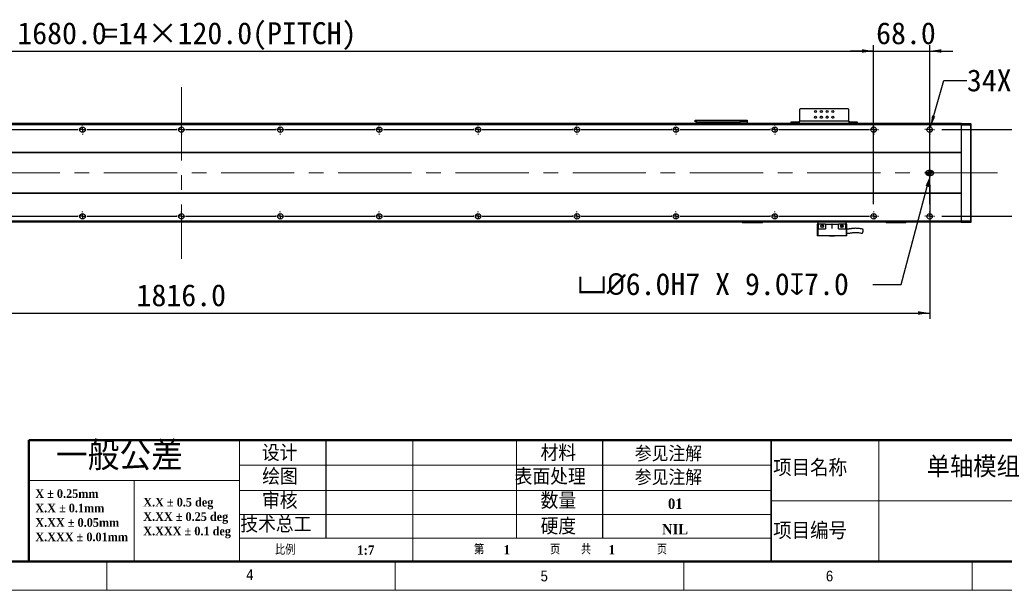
# Model space of a CAD drawing. Header units: millimetres. Extents: x 35 to 2905, y 35 to 2044.
# Tile 4 of 8: x 1014 to 2209, y 35 to 727. Entities that reach past the tile are written whole.
import ezdxf

# ---------------------------------------------------------------- set-up
doc = ezdxf.new("R2010")
doc.units = ezdxf.units.MM
doc.header["$LTSCALE"] = 7
doc.header["$PDSIZE"] = -1
doc.linetypes.add('CENTERX2', pattern=[20.32, 12.7, -2.54, 2.54, -2.54])
doc.layers.add('DIMNS', color=7, linetype='Continuous')
doc.styles.add('SLDTEXTSTYLE1', font='Gothic.ttf', dxfattribs={"width": 0.913})
doc.styles.add('SLDTEXTSTYLE2', font='timesbd.ttf', dxfattribs={"width": 0.933})
doc.styles.add('SLDTEXTSTYLE3', font='txt', dxfattribs={"bigfont": 'bigfont'})
doc.styles.add('SLDTEXTSTYLE4', font='txt', dxfattribs={"bigfont": 'bigfont'})
doc.styles.add('SLDTEXTSTYLE7', font='timesbd.ttf', dxfattribs={"width": 0.933, "bigfont": 'bigfont'})
doc.styles.add('SLDTEXTSTYLE8', font='txt')
doc.dimstyles.new('SLDDIMSTYLE0', dxfattribs={"dimtxt": 26.6, "dimasz": 14, "dimexe": 0, "dimexo": 0.0625, "dimgap": 6.65, "dimtad": 2, "dimdec": 1, "dimrnd": 1e-09, "dimzin": 4, "dimdsep": 46, "dimtxsty": 'SLDTEXTSTYLE8', "dimsah": 1, "dimcen": 0.09, "dimadec": 0, "dimazin": 1, "dimtfac": 1, "dimtdec": 1, "dimtofl": 0, "dimtmove": 0, "dimatfit": 3, "dimfxl": 0, "dimfrac": 2, "dimtolj": 1, "dimtzin": 12, "dimarcsym": 0})
doc.dimstyles.new('SLDDIMSTYLE1', dxfattribs={"dimtxt": 26.6, "dimasz": 14, "dimexe": 0, "dimexo": 0.0625, "dimgap": 6.65, "dimtad": 2, "dimdec": 1, "dimrnd": 1e-09, "dimzin": 4, "dimdsep": 46, "dimtxsty": 'SLDTEXTSTYLE8', "dimsah": 1, "dimcen": 0.09, "dimadec": 0, "dimazin": 1, "dimtfac": 1, "dimtdec": 1, "dimtmove": 0, "dimatfit": 0, "dimfxl": 0, "dimfrac": 2, "dimtolj": 1, "dimtzin": 12, "dimarcsym": 0})
doc.dimstyles.new('SLDDIMSTYLE5', dxfattribs={"dimtxt": 26.6, "dimasz": 14, "dimexe": 0, "dimexo": 0.0625, "dimgap": 6.65, "dimtad": 0, "dimtih": 1, "dimtoh": 1, "dimdec": 1, "dimrnd": 1e-09, "dimzin": 4, "dimdsep": 46, "dimtxsty": 'SLDTEXTSTYLE8', "dimsah": 1, "dimcen": 0, "dimadec": 0, "dimazin": 1, "dimtfac": 1, "dimtdec": 1, "dimtofl": 0, "dimtmove": 0, "dimatfit": 3, "dimfxl": 0, "dimfrac": 2, "dimtolj": 1, "dimtzin": 12, "dimarcsym": 0})
doc.dimstyles.new('SLDDIMSTYLE6', dxfattribs={"dimtxt": 26.6, "dimasz": 14, "dimexe": 0, "dimexo": 0.0625, "dimgap": 6.65, "dimtad": 0, "dimtih": 1, "dimtoh": 1, "dimdec": 1, "dimrnd": 1e-09, "dimzin": 12, "dimdsep": 46, "dimtxsty": 'SLDTEXTSTYLE8', "dimsah": 1, "dimcen": 0, "dimadec": 0, "dimazin": 3, "dimtfac": 1, "dimtdec": 1, "dimtofl": 0, "dimtmove": 0, "dimatfit": 3, "dimfxl": 0, "dimfrac": 2, "dimtolj": 1, "dimtzin": 12, "dimarcsym": 0})

# ---------------------------------------------------------------- blocks, each defined once
blk = doc.blocks.new('SW_NOTE_0')
at = {"color": 0, "linetype": 'Continuous', "lineweight": 0, "char_height": 10.5, "attachment_point": 1, "style": 'SLDTEXTSTYLE2'}
for s, insert in [('X.X ± 0.5 deg', (0, 13.8)), ('X.XX ± 0.25 deg', (0, -3.7)), ('X.XXX ± 0.1 deg', (0, -21.2))]:
    blk.add_mtext(s, dxfattribs=dict(at, insert=insert))
blk = doc.blocks.new('SW_NOTE_1')
at = {"color": 0, "linetype": 'Continuous', "lineweight": 0, "char_height": 10.5, "attachment_point": 1, "style": 'SLDTEXTSTYLE2'}
for s, insert in [('X ± 0.25mm ', (0, 13.8)), ('X.X ± 0.1mm', (0, -3.7))]:
    blk.add_mtext(s, dxfattribs=dict(at, insert=insert))
blk = doc.blocks.new('SW_NOTE_2')
at = {"color": 0, "linetype": 'Continuous', "lineweight": 0, "char_height": 10.5, "attachment_point": 1, "style": 'SLDTEXTSTYLE2'}
for s, insert in [('X.XX ± 0.05mm', (0, 13.8)), ('X.XXX ± 0.01mm', (0, -3.7))]:
    blk.add_mtext(s, dxfattribs=dict(at, insert=insert))
blk = doc.blocks.new('_D_13')
at = {"layer": 'DIMNS'}
for p, q in [((302.5, 532), (302.5, 364.1)), ((2118.5, 526.4), (2118.5, 364.1)), ((302.5, 371.1), (2118.5, 371.1))]:
    blk.add_line(p, q, dxfattribs=at)
for points in [[(302.5, 371.1), (316.5, 369), (316.5, 373.2)], [(2118.5, 371.1), (2104.5, 373.2), (2104.5, 369)]]:
    blk.add_solid(points, dxfattribs=at)
at = {"layer": 'DIMNS', "insert": (1156.1, 406), "char_height": 26.6, "attachment_point": 1, "style": 'SLDTEXTSTYLE8'}
blk.add_mtext('1816.0', dxfattribs=at)
blk = doc.blocks.new('_D_14')
at = {"layer": 'DIMNS'}
for p, q in [((2264.1, 593.4), (2264.1, 621.4)), ((2133.2, 593.4), (2271.1, 593.4)), ((2264.1, 488.4), (2264.1, 593.4)), ((2133.2, 488.4), (2271.1, 488.4)), ((2264.1, 488.4), (2264.1, 460.4))]:
    blk.add_line(p, q, dxfattribs=at)
for points in [[(2264.1, 593.4), (2266.2, 607.4), (2262, 607.4)], [(2264.1, 488.4), (2262, 474.4), (2266.2, 474.4)]]:
    blk.add_solid(points, dxfattribs=at)
at = {"layer": 'DIMNS', "insert": (2229.2, 494.5), "char_height": 26.6, "attachment_point": 1, "rotation": 90, "style": 'SLDTEXTSTYLE8'}
blk.add_mtext('105.0', dxfattribs=at)
blk = doc.blocks.new('_D_16')
at = {"layer": 'Defpoints', "color": 0}
for p in [(2119.2, 538), (2120, 540.9)]:
    blk.add_point(p, dxfattribs=at)
at = {"layer": 'DIMNS', "color": 0, "lineweight": -2}
for p, q in [((2083.8, 405.7), (2115.6, 524.4)), ((2049.5, 405.7), (2083.8, 405.7))]:
    blk.add_line(p, q, dxfattribs=at)
at = {"layer": 'DIMNS', "color": 0}
blk.add_solid([(2113.4, 525), (2117.9, 523.8), (2119.2, 538)], dxfattribs=at)
at = {"layer": 'DIMNS', "color": 0, "insert": (1691.1, 419.5), "char_height": 26.6, "attachment_point": 1, "style": 'SLDTEXTSTYLE8'}
blk.add_mtext('\\A1;{\\fGDT|b0|i0|c134|p2;v\\fISOCPEUR|b0|i0|c134|p34;%%C}6.0H7 X 9.0{\\fGDT|b0|i0|c134|p2;x}7.0', dxfattribs=at)
blk = doc.blocks.new('_D_17')
at = {"layer": 'DIMNS'}
for p, q in [((2119.4, 596.5), (2135.6, 653)), ((2135.6, 653), (2163.6, 653))]:
    blk.add_line(p, q, dxfattribs=at)
blk.add_solid([(2119.4, 596.5), (2125.3, 609.4), (2121.3, 610.6)], dxfattribs=at)
at = {"layer": 'DIMNS', "char_height": 26.6, "attachment_point": 1, "style": 'SLDTEXTSTYLE8'}
for s, insert in [('34X ', (2163.6, 666.4)), ('%%c', (2232.8, 666.1)), (' 6.6 THROUGH HOLE', (2273.9, 666.4))]:
    blk.add_mtext(s, dxfattribs=dict(at, insert=insert))
blk = doc.blocks.new('_D_18')
at = {"layer": 'DIMNS'}
for p, q in [((370.5, 608.1), (370.5, 695.7)), ((2050.5, 608.1), (2050.5, 695.7)), ((370.5, 688.7), (2050.5, 688.7))]:
    blk.add_line(p, q, dxfattribs=at)
for points in [[(370.5, 688.7), (384.5, 686.6), (384.5, 690.8)], [(2050.5, 688.7), (2036.5, 690.8), (2036.5, 686.6)]]:
    blk.add_solid(points, dxfattribs=at)
at = {"layer": 'DIMNS', "char_height": 26.6, "attachment_point": 1, "style": 'SLDTEXTSTYLE8'}
for s, insert in [('1680.0', (1011.4, 723.6)), ('=14×120.0(PITCH)', (1115.4, 723.6))]:
    blk.add_mtext(s, dxfattribs=dict(at, insert=insert))
blk = doc.blocks.new('_D_20')
at = {"layer": 'DIMNS'}
for p, q in [((2050.5, 503.1), (2050.5, 695.7)), ((2118.5, 503.1), (2118.5, 695.7)), ((2050.5, 688.7), (2022.5, 688.7)), ((2050.5, 688.7), (2118.5, 688.7)), ((2118.5, 688.7), (2146.5, 688.7))]:
    blk.add_line(p, q, dxfattribs=at)
for points in [[(2050.5, 688.7), (2036.5, 690.8), (2036.5, 686.6)], [(2118.5, 688.7), (2132.5, 686.6), (2132.5, 690.8)]]:
    blk.add_solid(points, dxfattribs=at)
at = {"layer": 'DIMNS', "insert": (2053.5, 723.6), "char_height": 26.6, "attachment_point": 1, "style": 'SLDTEXTSTYLE8'}
blk.add_mtext('68.0', dxfattribs=at)
blk = doc.blocks.new('SW_CENTERMARKSYMBOL_0')
at = {"layer": 'DIMNS', "color": 0}
for p, q in [((-5.08, 0), (-5.54, 0)), ((0, 0), (-2.54, 0)), ((0, 5.08), (0, 5.54)), ((0, 0), (0, 2.54)), ((0, 0), (0, -2.54)), ((0, 0), (2.54, 0)), ((5.08, 0), (5.54, 0)), ((0, -5.08), (0, -5.54))]:
    blk.add_line(p, q, dxfattribs=at)
blk = doc.blocks.new('SW_CENTERMARKSYMBOL_2')
at = {"layer": 'DIMNS', "color": 0}
for p, q in [((485.08, 0), (594.92, 0)), ((594.92, 0), (594.16, 0)), ((600, 0), (597.46, 0)), ((600, 0), (597.46, 0)), ((600, 0), (597.46, 0)), ((600, 0), (597.46, 0)), ((600, 0), (597.46, 0)), ((600, 0), (597.46, 0)), ((600, 0), (597.46, 0)), ((600, 5.08), (600, 5.84)), ((600, 0), (600, 2.54)), ((600, 0), (600, 2.54)), ((600, 0), (600, 2.54)), ((600, 0), (600, 2.54)), ((600, 0), (600, 2.54)), ((600, 0), (600, 2.54)), ((600, 0), (600, 2.54)), ((600, 0), (600, -2.54)), ((600, 0), (602.54, 0)), ((600, 0), (600, -2.54)), ((600, 0), (602.54, 0)), ((600, 0), (600, -2.54)), ((600, 0), (602.54, 0)), ((600, 0), (600, -2.54)), ((600, 0), (602.54, 0)), ((600, 0), (600, -2.54)), ((600, 0), (602.54, 0)), ((600, 0), (600, -2.54)), ((600, 0), (602.54, 0)), ((600, 0), (600, -2.54)), ((600, 0), (602.54, 0)), ((605.08, 0), (605.84, 0)), ((605.08, 0), (714.92, 0)), ((714.92, 0), (714.16, 0)), ((720, 0), (717.46, 0)), ((720, 0), (717.46, 0)), ((720, 0), (717.46, 0)), ((720, 0), (717.46, 0)), ((720, 0), (717.46, 0)), ((720, 0), (717.46, 0)), ((720, 0), (717.46, 0)), ((720, 0), (717.46, 0)), ((720, 5.08), (720, 5.84)), ((720, 0), (720, 2.54)), ((720, 0), (720, 2.54)), ((720, 0), (720, 2.54)), ((720, 0), (720, 2.54)), ((720, 0), (720, 2.54)), ((720, 0), (720, 2.54)), ((720, 0), (720, 2.54)), ((720, 0), (720, 2.54)), ((720, 0), (720, -2.54)), ((720, 0), (722.54, 0)), ((720, 0), (720, -2.54)), ((720, 0), (722.54, 0)), ((720, 0), (720, -2.54)), ((720, 0), (722.54, 0)), ((720, 0), (720, -2.54)), ((720, 0), (722.54, 0)), ((720, 0), (720, -2.54)), ((720, 0), (722.54, 0)), ((720, 0), (720, -2.54)), ((720, 0), (722.54, 0)), ((720, 0), (720, -2.54)), ((720, 0), (722.54, 0)), ((720, 0), (720, -2.54)), ((720, 0), (722.54, 0)), ((725.08, 0), (725.84, 0)), ((725.08, 0), (834.92, 0)), ((834.92, 0), (834.16, 0)), ((840, 0), (837.46, 0)), ((840, 0), (837.46, 0)), ((840, 0), (837.46, 0)), ((840, 0), (837.46, 0)), ((840, 0), (837.46, 0)), ((840, 0), (837.46, 0)), ((840, 0), (837.46, 0)), ((840, 5.08), (840, 5.84)), ((840, 0), (840, 2.54)), ((840, 0), (840, 2.54)), ((840, 0), (840, 2.54)), ((840, 0), (840, 2.54)), ((840, 0), (840, 2.54)), ((840, 0), (840, 2.54)), ((840, 0), (840, 2.54)), ((840, 0), (840, -2.54)), ((840, 0), (842.54, 0)), ((840, 0), (840, -2.54)), ((840, 0), (842.54, 0)), ((840, 0), (840, -2.54)), ((840, 0), (842.54, 0)), ((840, 0), (840, -2.54)), ((840, 0), (842.54, 0)), ((840, 0), (840, -2.54)), ((840, 0), (842.54, 0)), ((840, 0), (840, -2.54)), ((840, 0), (842.54, 0)), ((840, 0), (840, -2.54)), ((840, 0), (842.54, 0)), ((845.08, 0), (845.84, 0)), ((845.08, 0), (954.92, 0)), ((954.92, 0), (954.16, 0)), ((960, 0), (957.46, 0)), ((960, 0), (957.46, 0)), ((960, 0), (957.46, 0)), ((960, 0), (957.46, 0)), ((960, 0), (957.46, 0)), ((960, 0), (957.46, 0)), ((960, 5.08), (960, 5.84)), ((960, 0), (960, 2.54)), ((960, 0), (960, 2.54)), ((960, 0), (960, 2.54)), ((960, 0), (960, 2.54)), ((960, 0), (960, 2.54)), ((960, 0), (960, 2.54)), ((960, 0), (960, -2.54)), ((960, 0), (962.54, 0)), ((960, 0), (960, -2.54)), ((960, 0), (962.54, 0)), ((960, 0), (960, -2.54)), ((960, 0), (962.54, 0)), ((960, 0), (960, -2.54)), ((960, 0), (962.54, 0)), ((960, 0), (960, -2.54)), ((960, 0), (962.54, 0)), ((960, 0), (960, -2.54)), ((960, 0), (962.54, 0)), ((965.08, 0), (965.84, 0)), ((965.08, 0), (1074.92, 0)), ((1074.92, 0), (1074.16, 0)), ((1080, 0), (1077.46, 0)), ((1080, 0), (1077.46, 0)), ((1080, 0), (1077.46, 0)), ((1080, 0), (1077.46, 0)), ((1080, 0), (1077.46, 0)), ((1080, 5.08), (1080, 5.84)), ((1080, 0), (1080, 2.54)), ((1080, 0), (1080, 2.54)), ((1080, 0), (1080, 2.54)), ((1080, 0), (1080, 2.54)), ((1080, 0), (1080, 2.54)), ((1080, 0), (1080, -2.54)), ((1080, 0), (1082.54, 0)), ((1080, 0), (1080, -2.54)), ((1080, 0), (1082.54, 0)), ((1080, 0), (1080, -2.54)), ((1080, 0), (1082.54, 0)), ((1080, 0), (1080, -2.54)), ((1080, 0), (1082.54, 0)), ((1080, 0), (1080, -2.54)), ((1080, 0), (1082.54, 0)), ((1085.08, 0), (1085.84, 0)), ((1085.08, 0), (1194.92, 0)), ((1194.92, 0), (1194.16, 0)), ((1200, 0), (1197.46, 0)), ((1200, 0), (1197.46, 0)), ((1200, 0), (1197.46, 0)), ((1200, 0), (1197.46, 0)), ((1200, 5.08), (1200, 5.84)), ((1200, 0), (1200, 2.54)), ((1200, 0), (1200, 2.54)), ((1200, 0), (1200, 2.54)), ((1200, 0), (1200, 2.54)), ((1200, 0), (1200, -2.54)), ((1200, 0), (1202.54, 0)), ((1200, 0), (1200, -2.54)), ((1200, 0), (1202.54, 0)), ((1200, 0), (1200, -2.54)), ((1200, 0), (1202.54, 0)), ((1200, 0), (1200, -2.54)), ((1200, 0), (1202.54, 0)), ((1205.08, 0), (1205.84, 0)), ((1205.08, 0), (1314.92, 0)), ((1314.92, 0), (1314.16, 0)), ((1320, 0), (1317.46, 0)), ((1320, 0), (1317.46, 0)), ((1320, 0), (1317.46, 0)), ((1320, 5.08), (1320, 5.84)), ((1320, 0), (1320, 2.54)), ((1320, 0), (1320, 2.54)), ((1320, 0), (1320, 2.54)), ((1320, 0), (1320, -2.54)), ((1320, 0), (1322.54, 0)), ((1320, 0), (1320, -2.54)), ((1320, 0), (1322.54, 0)), ((1320, 0), (1320, -2.54)), ((1320, 0), (1322.54, 0)), ((1325.08, 0), (1325.84, 0)), ((1325.08, 0), (1434.92, 0)), ((1434.92, 0), (1434.16, 0)), ((1440, 0), (1437.46, 0)), ((1440, 0), (1437.46, 0)), ((1440, 5.08), (1440, 5.84)), ((1440, 0), (1440, 2.54)), ((1440, 0), (1440, 2.54)), ((1440, 0), (1440, -2.54)), ((1440, 0), (1442.54, 0)), ((1440, 0), (1440, -2.54)), ((1440, 0), (1442.54, 0)), ((1445.08, 0), (1445.84, 0)), ((1445.08, 0), (1554.92, 0)), ((1560, 0), (1557.46, 0)), ((1560, 5.08), (1560, 5.84)), ((1560, 0), (1560, 2.54)), ((1560, 0), (1560, -2.54)), ((1560, 0), (1562.54, 0)), ((1565.08, 0), (1565.84, 0)), ((600, -5.08), (600, -5.84)), ((720, -5.08), (720, -5.84)), ((840, -5.08), (840, -5.84)), ((960, -5.08), (960, -5.84)), ((1080, -5.08), (1080, -5.84)), ((1200, -5.08), (1200, -5.84)), ((1320, -5.08), (1320, -5.84)), ((1440, -5.08), (1440, -5.84)), ((1560, -5.08), (1560, -5.84))]:
    blk.add_line(p, q, dxfattribs=at)
blk = doc.blocks.new('SW_CENTERMARKSYMBOL_3')
at = {"layer": 'DIMNS', "color": 0}
for p, q in [((365.08, 0), (474.92, 0)), ((474.92, 0), (474.16, 0)), ((480, 0), (477.46, 0)), ((480, 0), (477.46, 0)), ((480, 0), (477.46, 0)), ((480, 0), (477.46, 0)), ((480, 0), (477.46, 0)), ((480, 0), (477.46, 0)), ((480, 0), (477.46, 0)), ((480, 5.08), (480, 5.84)), ((480, 0), (480, 2.54)), ((480, 0), (480, 2.54)), ((480, 0), (480, 2.54)), ((480, 0), (480, 2.54)), ((480, 0), (480, 2.54)), ((480, 0), (480, 2.54)), ((480, 0), (480, 2.54)), ((480, 0), (480, -2.54)), ((480, 0), (482.54, 0)), ((480, 0), (480, -2.54)), ((480, 0), (482.54, 0)), ((480, 0), (480, -2.54)), ((480, 0), (482.54, 0)), ((480, 0), (480, -2.54)), ((480, 0), (482.54, 0)), ((480, 0), (480, -2.54)), ((480, 0), (482.54, 0)), ((480, 0), (480, -2.54)), ((480, 0), (482.54, 0)), ((480, 0), (480, -2.54)), ((480, 0), (482.54, 0)), ((485.08, 0), (485.84, 0)), ((485.08, 0), (594.92, 0)), ((594.92, 0), (594.16, 0)), ((600, 0), (597.46, 0)), ((600, 0), (597.46, 0)), ((600, 0), (597.46, 0)), ((600, 0), (597.46, 0)), ((600, 0), (597.46, 0)), ((600, 0), (597.46, 0)), ((600, 0), (597.46, 0)), ((600, 0), (597.46, 0)), ((600, 5.08), (600, 5.84)), ((600, 0), (600, 2.54)), ((600, 0), (600, 2.54)), ((600, 0), (600, 2.54)), ((600, 0), (600, 2.54)), ((600, 0), (600, 2.54)), ((600, 0), (600, 2.54)), ((600, 0), (600, 2.54)), ((600, 0), (600, 2.54)), ((600, 0), (600, -2.54)), ((600, 0), (602.54, 0)), ((600, 0), (600, -2.54)), ((600, 0), (602.54, 0)), ((600, 0), (600, -2.54)), ((600, 0), (602.54, 0)), ((600, 0), (600, -2.54)), ((600, 0), (602.54, 0)), ((600, 0), (600, -2.54)), ((600, 0), (602.54, 0)), ((600, 0), (600, -2.54)), ((600, 0), (602.54, 0)), ((600, 0), (600, -2.54)), ((600, 0), (602.54, 0)), ((600, 0), (600, -2.54)), ((600, 0), (602.54, 0)), ((605.08, 0), (605.84, 0)), ((605.08, 0), (714.92, 0)), ((714.92, 0), (714.16, 0)), ((720, 0), (717.46, 0)), ((720, 0), (717.46, 0)), ((720, 0), (717.46, 0)), ((720, 0), (717.46, 0)), ((720, 0), (717.46, 0)), ((720, 0), (717.46, 0)), ((720, 0), (717.46, 0)), ((720, 5.08), (720, 5.84)), ((720, 0), (720, 2.54)), ((720, 0), (720, 2.54)), ((720, 0), (720, 2.54)), ((720, 0), (720, 2.54)), ((720, 0), (720, 2.54)), ((720, 0), (720, 2.54)), ((720, 0), (720, 2.54)), ((720, 0), (720, -2.54)), ((720, 0), (722.54, 0)), ((720, 0), (720, -2.54)), ((720, 0), (722.54, 0)), ((720, 0), (720, -2.54)), ((720, 0), (722.54, 0)), ((720, 0), (720, -2.54)), ((720, 0), (722.54, 0)), ((720, 0), (720, -2.54)), ((720, 0), (722.54, 0)), ((720, 0), (720, -2.54)), ((720, 0), (722.54, 0)), ((720, 0), (720, -2.54)), ((720, 0), (722.54, 0)), ((725.08, 0), (725.84, 0)), ((725.08, 0), (834.92, 0)), ((834.92, 0), (834.16, 0)), ((840, 0), (837.46, 0)), ((840, 0), (837.46, 0)), ((840, 0), (837.46, 0)), ((840, 0), (837.46, 0)), ((840, 0), (837.46, 0)), ((840, 0), (837.46, 0)), ((840, 5.08), (840, 5.84)), ((840, 0), (840, 2.54)), ((840, 0), (840, 2.54)), ((840, 0), (840, 2.54)), ((840, 0), (840, 2.54)), ((840, 0), (840, 2.54)), ((840, 0), (840, 2.54)), ((840, 0), (840, -2.54)), ((840, 0), (842.54, 0)), ((840, 0), (840, -2.54)), ((840, 0), (842.54, 0)), ((840, 0), (840, -2.54)), ((840, 0), (842.54, 0)), ((840, 0), (840, -2.54)), ((840, 0), (842.54, 0)), ((840, 0), (840, -2.54)), ((840, 0), (842.54, 0)), ((840, 0), (840, -2.54)), ((840, 0), (842.54, 0)), ((845.08, 0), (845.84, 0)), ((845.08, 0), (954.92, 0)), ((954.92, 0), (954.16, 0)), ((960, 0), (957.46, 0)), ((960, 0), (957.46, 0)), ((960, 0), (957.46, 0)), ((960, 0), (957.46, 0)), ((960, 0), (957.46, 0)), ((960, 5.08), (960, 5.84)), ((960, 0), (960, 2.54)), ((960, 0), (960, 2.54)), ((960, 0), (960, 2.54)), ((960, 0), (960, 2.54)), ((960, 0), (960, 2.54)), ((960, 0), (960, -2.54)), ((960, 0), (962.54, 0)), ((960, 0), (960, -2.54)), ((960, 0), (962.54, 0)), ((960, 0), (960, -2.54)), ((960, 0), (962.54, 0)), ((960, 0), (960, -2.54)), ((960, 0), (962.54, 0)), ((960, 0), (960, -2.54)), ((960, 0), (962.54, 0)), ((965.08, 0), (965.84, 0)), ((965.08, 0), (1074.92, 0)), ((1074.92, 0), (1074.16, 0)), ((1080, 0), (1077.46, 0)), ((1080, 0), (1077.46, 0)), ((1080, 0), (1077.46, 0)), ((1080, 0), (1077.46, 0)), ((1080, 5.08), (1080, 5.84)), ((1080, 0), (1080, 2.54)), ((1080, 0), (1080, 2.54)), ((1080, 0), (1080, 2.54)), ((1080, 0), (1080, 2.54)), ((1080, 0), (1080, -2.54)), ((1080, 0), (1082.54, 0)), ((1080, 0), (1080, -2.54)), ((1080, 0), (1082.54, 0)), ((1080, 0), (1080, -2.54)), ((1080, 0), (1082.54, 0)), ((1080, 0), (1080, -2.54)), ((1080, 0), (1082.54, 0)), ((1085.08, 0), (1085.84, 0)), ((1085.08, 0), (1194.92, 0)), ((1194.92, 0), (1194.16, 0)), ((1200, 0), (1197.46, 0)), ((1200, 0), (1197.46, 0)), ((1200, 0), (1197.46, 0)), ((1200, 5.08), (1200, 5.84)), ((1200, 0), (1200, 2.54)), ((1200, 0), (1200, 2.54)), ((1200, 0), (1200, 2.54)), ((1200, 0), (1200, -2.54)), ((1200, 0), (1202.54, 0)), ((1200, 0), (1200, -2.54)), ((1200, 0), (1202.54, 0)), ((1200, 0), (1200, -2.54)), ((1200, 0), (1202.54, 0)), ((1205.08, 0), (1205.84, 0)), ((1205.08, 0), (1314.92, 0)), ((1314.92, 0), (1314.16, 0)), ((1320, 0), (1317.46, 0)), ((1320, 0), (1317.46, 0)), ((1320, 5.08), (1320, 5.84)), ((1320, 0), (1320, 2.54)), ((1320, 0), (1320, 2.54)), ((1320, 0), (1320, -2.54)), ((1320, 0), (1322.54, 0)), ((1320, 0), (1320, -2.54)), ((1320, 0), (1322.54, 0)), ((1325.08, 0), (1325.84, 0)), ((1325.08, 0), (1434.92, 0)), ((1440, 0), (1437.46, 0)), ((1440, 5.08), (1440, 5.84)), ((1440, 0), (1440, 2.54)), ((1440, 0), (1440, -2.54)), ((1440, 0), (1442.54, 0)), ((1445.08, 0), (1445.84, 0)), ((480, -5.08), (480, -5.84)), ((600, -5.08), (600, -5.84)), ((720, -5.08), (720, -5.84)), ((840, -5.08), (840, -5.84)), ((960, -5.08), (960, -5.84)), ((1080, -5.08), (1080, -5.84)), ((1200, -5.08), (1200, -5.84)), ((1320, -5.08), (1320, -5.84)), ((1440, -5.08), (1440, -5.84))]:
    blk.add_line(p, q, dxfattribs=at)
blk = doc.blocks.new('SW_CENTERMARKSYMBOL_4')
at = {"layer": 'DIMNS', "color": 0}
for p, q in [((-5.08, 0), (-5.84, 0)), ((0, 0), (-2.54, 0)), ((0, 5.08), (0, 5.84)), ((0, 0), (0, 2.54)), ((0, 0), (0, -2.54)), ((0, 0), (2.54, 0)), ((5.08, 0), (5.84, 0)), ((0, -5.08), (0, -5.84))]:
    blk.add_line(p, q, dxfattribs=at)
blk = doc.blocks.new('SW_CENTERMARKSYMBOL_5')
at = {"layer": 'DIMNS', "color": 0}
for p, q in [((-5.08, 0), (-5.84, 0)), ((0, 0), (-2.54, 0)), ((0, 5.08), (0, 5.84)), ((0, 0), (0, 2.54)), ((0, 0), (0, -2.54)), ((0, 0), (2.54, 0)), ((5.08, 0), (5.84, 0)), ((0, -5.08), (0, -5.84))]:
    blk.add_line(p, q, dxfattribs=at)
blk = doc.blocks.new('SW_DOWELSYMBOL_1')
at = {"linetype": 'Continuous', "lineweight": 18}
h = blk.add_hatch(color=0, dxfattribs=at)
edge = h.paths.add_edge_path(flags=0)
edge.add_arc((0, 0), 3, 180, 270)
edge.add_line((0, -3), (0, 0))
edge.add_line((0, 0), (-3, 0))
h = blk.add_hatch(color=0, dxfattribs=at)
edge = h.paths.add_edge_path(flags=0)
edge.add_arc((0, 0), 3, 0, 90)
edge.add_line((0, 3), (0, 0))
edge.add_line((0, 0), (3, 0))
at = {"layer": 'DIMNS', "color": 0}
blk.add_circle((0, 0), 3, dxfattribs=at)
blk = doc.blocks.new('SW_DOWELSYMBOL_2')
at = {"linetype": 'Continuous', "lineweight": 18}
h = blk.add_hatch(color=0, dxfattribs=at)
edge = h.paths.add_edge_path(flags=0)
edge.add_arc((0, 0), 3, 180, 270)
edge.add_line((0, -3), (0, 0))
edge.add_line((0, 0), (-3, 0))
h = blk.add_hatch(color=0, dxfattribs=at)
edge = h.paths.add_edge_path(flags=0)
edge.add_arc((0, 0), 3, 0, 90)
edge.add_line((0, 3), (0, 0))
edge.add_line((0, 0), (3, 0))
at = {"layer": 'DIMNS', "color": 0}
blk.add_circle((0, 0), 3, dxfattribs=at)

msp = doc.modelspace()

# ---------------------------------------------------------------- linework, layer by layer
at = {"color": 7, "linetype": 'Continuous', "lineweight": 25}
for p, q in [((1961.51, 618.66), (1960.51, 617.66)), ((1960.51, 617.66), (1960.51, 603.86)), ((2019.51, 618.66), (1961.51, 618.66)), ((2020.51, 617.66), (2019.51, 618.66)), ((2020.51, 603.86), (2020.51, 617.66)), ((2156.51, 600.86), (264.51, 600.86)), ((2156.51, 600.36), (264.51, 600.36)), ((2156.51, 599.36), (264.51, 599.36)), ((1834.01, 602.86), (1834.01, 604.86)), ((1834.01, 604.86), (1835.01, 604.86)), ((1835.01, 602.86), (1834.01, 602.86)), ((1835.01, 604.86), (1835.01, 602.86)), ((1835.01, 604.86), (1889.01, 604.86)), ((1835.01, 602.86), (1889.01, 602.86)), ((1862.01, 601.03), (1862.01, 602.86)), ((1862.01, 601.03), (1897.01, 601.03)), ((1862.01, 600.86), (1862.01, 601.03)), ((1889.01, 602.86), (1889.01, 604.86)), ((1889.01, 604.86), (1897.01, 604.86)), ((1897.01, 602.86), (1889.01, 602.86)), ((1897.01, 604.86), (1897.01, 602.86)), ((1897.01, 602.86), (1897.01, 601.03)), ((1897.01, 601.03), (1897.01, 600.86)), ((1950.51, 600.86), (1950.51, 602.86)), ((1950.51, 602.86), (1951.51, 602.86)), ((1951.51, 602.86), (1951.51, 600.86)), ((1951.51, 602.86), (1959.51, 602.86)), ((1959.51, 602.86), (1959.51, 600.86)), ((1960.51, 602.86), (1959.51, 602.86)), ((2020.51, 603.86), (1960.51, 603.86)), ((1960.51, 600.86), (1960.51, 603.86)), ((2020.51, 603.86), (2020.51, 600.86)), ((2021.51, 602.86), (2020.51, 602.86)), ((2021.51, 602.86), (2021.51, 600.86)), ((2021.51, 602.86), (2029.51, 602.86)), ((2029.51, 600.86), (2029.51, 602.86)), ((2029.51, 602.86), (2030.51, 602.86)), ((2030.51, 602.86), (2030.51, 600.86)), ((2156.51, 600.56), (2156.81, 600.86)), ((2156.51, 600.86), (2156.51, 600.56)), ((2156.51, 600.36), (2156.51, 600.56)), ((2156.51, 600.36), (2156.51, 599.36)), ((2156.51, 599.36), (2156.51, 565.86)), ((2156.51, 598.73), (2156.81, 598.86)), ((2156.81, 600.86), (2156.81, 598.86)), ((2156.81, 600.86), (2168.21, 600.86)), ((2156.81, 598.86), (2156.81, 482.86)), ((2168.21, 598.86), (2156.81, 598.86)), ((2168.21, 598.86), (2168.21, 600.86)), ((2168.51, 600.56), (2168.21, 600.86)), ((2168.21, 482.86), (2168.21, 598.86)), ((2168.51, 598.73), (2168.21, 598.86)), ((2168.51, 600.56), (2168.51, 598.73)), ((2168.51, 598.73), (2168.51, 482.98)), ((2156.51, 565.86), (264.51, 565.86)), ((2156.51, 565.36), (264.51, 565.36)), ((2156.51, 565.86), (2156.51, 565.36)), ((2156.51, 565.36), (2156.51, 516.36)), ((2120.01, 543.86), (2117.01, 543.86)), ((2117.01, 537.86), (2120.01, 537.86)), ((2156.51, 516.36), (264.51, 516.36)), ((2156.51, 515.86), (264.51, 515.86)), ((2156.51, 516.36), (2156.51, 515.86)), ((2156.51, 515.86), (2156.51, 482.36)), ((2156.51, 482.36), (264.51, 482.36)), ((2156.51, 481.36), (264.51, 481.36)), ((2050.51, 481.26), (370.51, 481.26)), ((2050.51, 481.06), (370.51, 481.06)), ((1891.51, 480.65), (1891.51, 481.06)), ((1891.51, 480.65), (1891.81, 480.35)), ((1891.51, 480.65), (1892.51, 480.65)), ((1892.63, 480.35), (1891.81, 480.35)), ((1892.51, 481.06), (1892.51, 480.65)), ((1892.63, 480.35), (1892.51, 480.65)), ((1892.51, 480.65), (1914.51, 480.65)), ((1914.38, 480.35), (1892.63, 480.35)), ((1914.38, 480.35), (1914.51, 480.65)), ((1915.21, 480.35), (1914.38, 480.35)), ((1914.51, 480.65), (1914.51, 481.06)), ((1914.51, 480.65), (1915.51, 480.65)), ((1915.21, 480.35), (1915.51, 480.65)), ((1915.51, 481.06), (1915.51, 480.65)), ((1982.01, 478.96), (1982.01, 464.56)), ((1983.21, 478.96), (1982.01, 478.96)), ((1983.01, 478.96), (1983.01, 481.06)), ((1983.21, 478.96), (1983.21, 472.96)), ((1992.01, 478.96), (1983.21, 478.96)), ((1992.01, 478.96), (1992.01, 472.96)), ((1992.01, 478.96), (1999.76, 478.96)), ((2000.26, 478.96), (1999.76, 478.96)), ((1999.76, 478.96), (1999.76, 474.21)), ((2000.26, 478.96), (2008.01, 478.96)), ((2000.26, 474.21), (2000.26, 478.96)), ((2008.01, 472.96), (2008.01, 478.96)), ((2016.81, 478.96), (2008.01, 478.96)), ((2016.81, 472.96), (2016.81, 478.96)), ((2018.01, 478.96), (2016.81, 478.96)), ((2017.01, 478.96), (2017.01, 481.06)), ((2018.01, 464.56), (2018.01, 478.96)), ((2050.51, 481.36), (2050.51, 481.26)), ((2050.51, 481.06), (2050.51, 481.26)), ((2065.51, 480.66), (2065.51, 481.36)), ((2065.51, 480.66), (2065.81, 480.36)), ((2065.51, 480.66), (2066.51, 480.66)), ((2066.63, 480.36), (2065.81, 480.36)), ((2066.51, 481.36), (2066.51, 480.66)), ((2066.63, 480.36), (2066.51, 480.66)), ((2066.51, 480.66), (2088.51, 480.66)), ((2088.38, 480.36), (2066.63, 480.36)), ((2088.38, 480.36), (2088.51, 480.66)), ((2089.21, 480.36), (2088.38, 480.36)), ((2088.51, 480.66), (2088.51, 481.36)), ((2088.51, 480.66), (2089.51, 480.66)), ((2089.21, 480.36), (2089.51, 480.66)), ((2089.51, 481.36), (2089.51, 480.66)), ((2156.51, 482.98), (2156.81, 482.86)), ((2156.51, 482.36), (2156.51, 481.36)), ((2156.51, 481.16), (2156.51, 481.36)), ((2156.51, 481.16), (2156.81, 480.86)), ((2156.81, 482.86), (2156.81, 480.86)), ((2156.81, 482.86), (2168.21, 482.86)), ((2168.21, 480.86), (2156.81, 480.86)), ((2168.51, 482.98), (2168.21, 482.86)), ((2168.21, 480.86), (2168.21, 482.86)), ((2168.51, 481.16), (2168.21, 480.86)), ((2168.51, 482.98), (2168.51, 481.16)), ((1983.21, 472.96), (1983.01, 472.96)), ((1983.01, 464.56), (1983.01, 472.96)), ((1983.21, 472.96), (1992.01, 472.96)), ((2008.01, 472.96), (2016.81, 472.96)), ((2011.39, 477.41), (2011.59, 477.53)), ((2011.39, 477.41), (2011.55, 477.51)), ((2011.39, 477.41), (2011.55, 477.51)), ((2013.02, 477.01), (2013.15, 476.61)), ((2017.01, 472.96), (2016.81, 472.96)), ((2017.01, 472.96), (2017.01, 464.56)), ((1983.01, 464.56), (1982.01, 464.56)), ((2017.01, 464.56), (1983.01, 464.56)), ((1997.01, 464.56), (1997.01, 464.36)), ((1997.69, 464.36), (1997.01, 464.36)), ((2003.01, 464.36), (1997.69, 464.36)), ((2003.01, 464.36), (2003.01, 464.56)), ((2018.01, 464.56), (2017.01, 464.56))]:
    msp.add_line(p, q, dxfattribs=at)
at = {"color": 8, "linetype": 'Continuous', "lineweight": 25}
for p, q in [((1987.76, 609.36), (1986.26, 609.36)), ((1994.76, 609.36), (1993.26, 609.36))]:
    msp.add_line(p, q, dxfattribs=at)
at = {"color": 7, "linetype": 'Continuous', "lineweight": 50}
for p, q in [((1025.29, 217), (1025.29, 70)), ((1025.29, 217), (1281, 217)), ((2870, 217), (1281, 217)), ((70, 70), (2870, 70))]:
    msp.add_line(p, q, dxfattribs=at)
at = {"color": 7, "linetype": 'Continuous', "lineweight": 18}
for p, q in [((1281, 217), (1281, 192.5)), ((1281, 168), (1281, 217)), ((1281, 192.5), (1281, 217)), ((1491.29, 217), (1491.29, 70)), ((1617, 217), (1617, 98.04)), ((2056.78, 217), (2056.78, 70)), ((1281, 168), (1281, 192.5)), ((1281, 186.61), (1926.29, 186.61)), ((1281, 168), (1025.29, 168)), ((1153.14, 168), (1153.14, 70)), ((1281, 168), (1281, 70)), ((1281, 155.78), (1926.29, 155.78)), ((1926.29, 143.5), (2339.76, 143.5)), ((1281, 126.91), (1926.29, 126.91)), ((1926.29, 98.04), (1281, 98.04)), ((70, 70), (2870, 70)), ((861, 70), (2870, 70)), ((1120, 35), (1120, 70)), ((1470, 35), (1470, 70)), ((1820, 70), (1820, 35)), ((2170, 35), (2170, 70)), ((35, 35), (2905, 35))]:
    msp.add_line(p, q, dxfattribs=at)
at = {"color": 7, "linetype": 'Continuous', "lineweight": 35}
msp.add_line((1926.29, 217), (1926.29, 70), dxfattribs=at)
at = {"color": 7, "linetype": 'Continuous', "lineweight": 25}
for centre, radius in [((1980.01, 615.36), 1.25), ((1980.01, 608.36), 1.25), ((1987.01, 615.36), 1.25), ((1987.01, 608.36), 1.25), ((1994.01, 615.36), 1.25), ((1994.01, 608.36), 1.25), ((2001.01, 615.36), 1.25), ((2001.01, 608.36), 1.25), ((1090.51, 593.36), 3.3), ((1210.51, 593.36), 3.3), ((1330.51, 593.36), 3.3), ((1450.51, 593.36), 3.3), ((1570.51, 593.36), 3.3), ((1690.51, 593.36), 3.3), ((1810.51, 593.36), 3.3), ((1930.51, 593.36), 3.3), ((2050.51, 593.36), 3.3), ((2118.51, 593.36), 3.3), ((1090.51, 488.36), 3.3), ((1210.51, 488.36), 3.3), ((1330.51, 488.36), 3.3), ((1450.51, 488.36), 3.3), ((1570.51, 488.36), 3.3), ((1690.51, 488.36), 3.3), ((1810.51, 488.36), 3.3), ((1930.51, 488.36), 3.3), ((2050.51, 488.36), 3.3), ((2118.51, 488.36), 3.3), ((1988.01, 476.46), 1.6), ((2012.01, 476.46), 1.6)]:
    msp.add_circle(centre, radius, dxfattribs=at)
for centre, radius, start, end in [((2117.01, 540.86), 3, 90, 270), ((2120.01, 540.86), 3, 270, 90), ((2000.01, 474.21), 0.25, 180, 0)]:
    msp.add_arc(centre, radius, start, end, dxfattribs=at)
for points, knots in [([(1989.15, 476.61), (1989.17, 476.48), (1989.21, 476.22), (1989.1, 475.83), (1988.88, 475.48), (1988.54, 475.22), (1988.12, 475.07), (1987.67, 475.06), (1987.23, 475.19), (1987, 475.37), (1986.89, 475.46)], [0, 0, 0, 0, 0.1147394, 0.2305921, 0.3509403, 0.4758392, 0.6054408, 0.739406, 0.8775416, 1, 1, 1, 1]), ([(1987.99, 477.76), (1988.13, 477.73), (1988.41, 477.68), (1988.77, 477.42), (1988.95, 477.18), (1989.01, 477.03), (1989.02, 477.01)], [0, 0, 0, 0, 0.3223065, 0.6431932, 0.9518321, 1, 1, 1, 1]), ([(2012.01, 477.61), (2011.89, 477.6), (2011.66, 477.58), (2011.34, 477.42), (2011.09, 477.18), (2010.92, 476.87), (2010.84, 476.53), (2010.88, 476.18), (2011.01, 475.85), (2011.24, 475.58), (2011.53, 475.39), (2011.87, 475.3), (2012.22, 475.31), (2012.56, 475.43), (2012.84, 475.64), (2013.04, 475.92), (2013.16, 476.26), (2013.15, 476.49), (2013.15, 476.61)], [0, 0, 0, 0, 0.0624926, 0.124988, 0.1874914, 0.2499893, 0.3124885, 0.3749873, 0.4374884, 0.4999838, 0.5624856, 0.6250025, 0.6874876, 0.7500023, 0.8124915, 0.8750019, 0.9374981, 1, 1, 1, 1]), ([(2013.15, 476.61), (2013.17, 476.48), (2013.21, 476.22), (2013.1, 475.83), (2012.88, 475.48), (2012.54, 475.22), (2012.12, 475.07), (2011.67, 475.06), (2011.23, 475.19), (2011, 475.37), (2010.89, 475.46)], [0, 0, 0, 0, 0.1147355, 0.2305871, 0.3509149, 0.4758126, 0.6054462, 0.7393747, 0.8775428, 1, 1, 1, 1]), ([(2011.99, 477.76), (2012.13, 477.73), (2012.41, 477.68), (2012.77, 477.42), (2012.95, 477.18), (2013.01, 477.03), (2013.02, 477.01)], [0, 0, 0, 0, 0.3223652, 0.643224, 0.9518362, 1, 1, 1, 1]), ([(2037.32, 472.75), (2036.35, 472.91), (2034.54, 473.19), (2032.07, 473.58), (2030.01, 473.75), (2028.16, 473.79), (2026.13, 473.71), (2024.29, 473.5), (2022.78, 473.28), (2021.77, 473.13), (2020.73, 472.98), (2019.67, 472.86), (2018.75, 472.78), (2018.2, 472.82), (2018.01, 472.83)], [0, 0, 0, 0, 0.1557757, 0.2907835, 0.3967704, 0.4749879, 0.5735892, 0.7047445, 0.7546862, 0.8070842, 0.86121, 0.9159555, 0.9704068, 1, 1, 1, 1]), ([(2018.01, 467.84), (2018.24, 467.83), (2018.96, 467.81), (2020.11, 467.9), (2021.79, 468.09), (2023.49, 468.36), (2025.16, 468.59), (2026.61, 468.73), (2028.3, 468.82), (2030.21, 468.76), (2032.25, 468.53), (2034.36, 468.17), (2035.9, 467.94), (2036.75, 467.81)], [0, 0, 0, 0, 0.0368699, 0.11254, 0.1785189, 0.302806, 0.3842715, 0.444532, 0.5302895, 0.6473418, 0.7447482, 0.8603541, 1, 1, 1, 1]), ([(2036.76, 467.85), (2036.79, 467.84), (2036.89, 467.8), (2037.08, 468.07), (2037.3, 468.56), (2037.48, 469.26), (2037.62, 470.07), (2037.7, 470.91), (2037.71, 471.69), (2037.63, 472.3), (2037.5, 472.69), (2037.38, 472.72), (2037.32, 472.73)], [0, 0, 0, 0, 0.05740759, 0.16302952, 0.26646689, 0.36997796, 0.47478996, 0.58158607, 0.69023298, 0.79977703, 0.90881981, 1, 1, 1, 1])]:
    msp.add_open_spline(points, degree=3, knots=knots, dxfattribs=at)
at = {"layer": 'DIMNS', "linetype": 'CENTERX2', "lineweight": 18}
for p, q in [((1210.51, 645.01), (1210.51, 436.71)), ((2200.96, 540.86), (220.06, 540.86))]:
    msp.add_line(p, q, dxfattribs=at)
at = {"layer": 'DIMNS', "color": 7}
for p, q in [((1386.18, 98.04), (1386.18, 217)), ((1721.53, 217), (1721.53, 98.04))]:
    msp.add_line(p, q, dxfattribs=at)

# ---------------------------------------------------------------- block references
at = {"color": 7, "linetype": 'Continuous', "lineweight": 0}
for name, p in [('SW_NOTE_1', (1033.26, 143.65)), ('SW_NOTE_0', (1164.24, 133.27)), ('SW_NOTE_2', (1033.26, 108.65))]:
    msp.add_blockref(name, p, dxfattribs=at)
at = {"layer": 'DIMNS'}
for name, p in [('SW_CENTERMARKSYMBOL_3', (610.51, 593.36)), ('SW_CENTERMARKSYMBOL_4', (2118.51, 593.36)), ('SW_CENTERMARKSYMBOL_0', (2118.51, 540.86)), ('SW_DOWELSYMBOL_1', (2117.01, 540.86)), ('SW_DOWELSYMBOL_2', (2120.01, 540.86)), ('SW_CENTERMARKSYMBOL_2', (490.51, 488.36)), ('SW_CENTERMARKSYMBOL_5', (2118.51, 488.36))]:
    msp.add_blockref(name, p, dxfattribs=at)

# ---------------------------------------------------------------- texts
at = {"color": 7, "linetype": 'Continuous', "lineweight": 0, "attachment_point": 1}
for s, insert, char_height, style in [('一般公差', (1058.35, 215.56), 35, 'SLDTEXTSTYLE4'), ('设计', (1308.15, 211.2), 19.6, 'SLDTEXTSTYLE4'), ('材料', (1646.32, 211.2), 19.6, 'SLDTEXTSTYLE4'), ('参见注解', (1760.75, 209.7), 18.521, 'SLDTEXTSTYLE3'), ('项目名称', (1928.53, 193.57), 20.373, 'SLDTEXTSTYLE4'), ('单轴模组', (2114.82, 196.56), 22.225, 'SLDTEXTSTYLE7'), ('绘图', (1308.57, 182.46), 19.6, 'SLDTEXTSTYLE4'), ('表面处理', (1614.87, 182.46), 19.6, 'SLDTEXTSTYLE4'), ('参见注解', (1760.75, 180.95), 18.521, 'SLDTEXTSTYLE3'), ('审核', (1308.34, 153.23), 19.6, 'SLDTEXTSTYLE4'), ('数量', (1646.38, 153.23), 19.6, 'SLDTEXTSTYLE4'), ('01', (1800.9, 146.22), 12.6, 'SLDTEXTSTYLE2'), ('技术总工', (1282.02, 124.6), 19.6, 'SLDTEXTSTYLE4'), ('硬度', (1646.39, 122.25), 19.6, 'SLDTEXTSTYLE4'), ('项目编号', (1928.53, 117.29), 20.373, 'SLDTEXTSTYLE4'), ('NIL', (1793.67, 115.25), 12.6, 'SLDTEXTSTYLE2'), ('比例', (1324.1, 89.33), 11.2, 'SLDTEXTSTYLE4'), ('1:7', (1423.69, 89.32), 11.2, 'SLDTEXTSTYLE2'), ('第        页', (1565.66, 89.74), 11.2, 'SLDTEXTSTYLE4'), ('1', (1601.53, 89.74), 11.2, 'SLDTEXTSTYLE2'), ('共        页', (1695.31, 89.74), 11.2, 'SLDTEXTSTYLE4'), ('1', (1728.74, 89.74), 11.2, 'SLDTEXTSTYLE2'), ('4', (1289.17, 60.52), 12.96, 'SLDTEXTSTYLE1'), ('5', (1646.39, 58.78), 12.96, 'SLDTEXTSTYLE1'), ('6', (1992.6, 58.78), 12.96, 'SLDTEXTSTYLE1')]:
    msp.add_mtext(s, dxfattribs=dict(at, insert=insert, char_height=char_height, style=style))

# ---------------------------------------------------------------- dimensions: what is measured, and where the dimension line sits
at = {"layer": 'DIMNS'}
dim = msp.add_linear_dim(base=(2050.51, 688.66), p1=(370.51, 599.2), p2=(2050.51, 599.2), text='<>=14×120.0(PITCH)', dimstyle='SLDDIMSTYLE0', dxfattribs=at)
dim.commit()
dim.dimension.update_dxf_attribs({"geometry": '_D_18', "text_midpoint": (1208.12, 688.66), "dimtype": 160})
for base, p1, p2, dimstyle, picture, middle in [((2118.51, 688.66), (2050.51, 494.2), (2118.51, 494.2), 'SLDDIMSTYLE1', '_D_20', (2086.25, 688.66)), ((2118.51, 371.06), (302.51, 540.86), (2118.51, 535.32), 'SLDDIMSTYLE0', '_D_13', (1208.12, 371.06))]:
    dim = msp.add_linear_dim(base=base, p1=p1, p2=p2, dimstyle=dimstyle, dxfattribs=at)
    dim.commit()
    dim.dimension.update_dxf_attribs({"geometry": picture, "text_midpoint": middle, "dimtype": 160})
dim = msp.add_diameter_dim_2p(p1=(2117.6, 590.19), p2=(2119.42, 596.53), text='34X <> THROUGH HOLE\\P', dimstyle='SLDDIMSTYLE6', dxfattribs=at)
dim.commit()
dim.dimension.update_dxf_attribs({"geometry": '_D_17', "text_midpoint": (2383.09, 652.97), "dimtype": 163})
dim = msp.add_linear_dim(base=(2264.12, 593.36), p1=(2124.35, 488.36), p2=(2124.35, 593.36), angle=90, dimstyle='SLDDIMSTYLE1', dxfattribs=at)
dim.commit()
dim.dimension.update_dxf_attribs({"geometry": '_D_14', "text_midpoint": (2264.12, 536.89), "dimtype": 160})
dim = msp.add_radius_dim(center=(2120.01, 540.86), mpoint=(2119.23, 537.96), text='{\\fGDT|b0|i0|c134|p2;v\\fISOCPEUR|b0|i0|c134|p34;%%C}6.0H7 X 9.0{\\fGDT|b0|i0|c134|p2;x}7.0', dimstyle='SLDDIMSTYLE5', override={"dimpost": '<>'}, dxfattribs=at)
dim.commit()
dim.dimension.update_dxf_attribs({"geometry": '_D_16', "text_midpoint": (1866.98, 405.67), "dimtype": 164})

doc.saveas('drawing.dxf')
